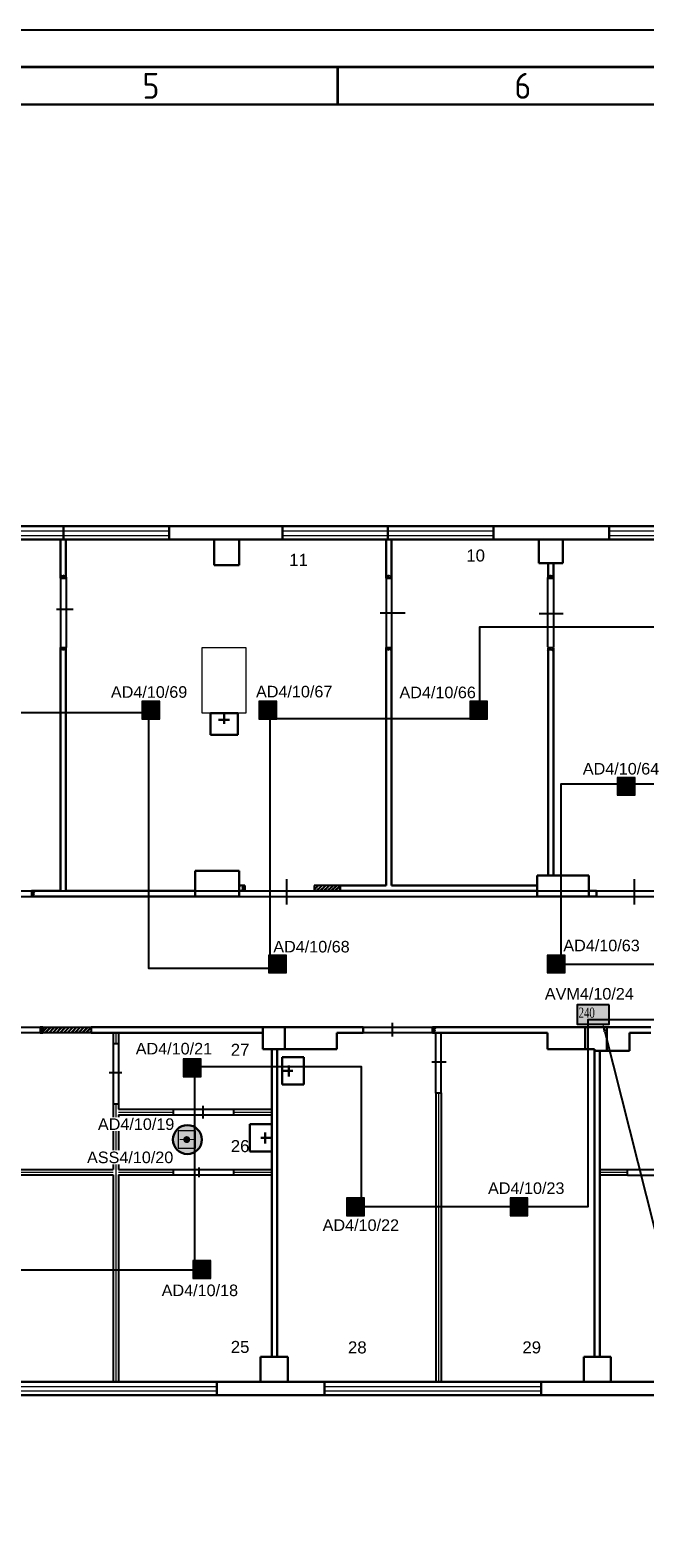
# Model space of a CAD drawing. Header units: millimetres. Extents: x -197461 to 862495, y -970068 to 63888.
# Tile 132 of 205: x -109424 to -98191, y -277281 to -249727. Entities that reach past the tile are written whole.
import ezdxf
from ezdxf import colors
from ezdxf.entities.mleader import LeaderData, LeaderLine
from ezdxf.math import Vec2, Vec3

# ---------------------------------------------------------------- set-up
doc = ezdxf.new("R2010")
doc.units = ezdxf.units.MM
doc.layers.get('0').update_dxf_attribs({"linetype": 'CONTINUOUS'})
for name, color, linetype, lineweight in [('1_eksplikacija', 8, 'CONTINUOUS', 15), ('1_ESOSAS_SIENAS', 7, 'CONTINUOUS', 30), ('1_izmeri', 7, 'CONTINUOUS', 15), ('1_PROJ_SIENAS', 6, 'CONTINUOUS', 25), ('1_sanehnika', 8, 'CONTINUOUS', 15), ('S-STRS', 7, 'CONTINUOUS', 9)]:
    doc.layers.add(name, color=color, linetype=linetype, lineweight=lineweight)
doc.layers.add('Rasējuma lapa', color=7, linetype='CONTINUOUS')
doc.layers.add('UAS', color=240, linetype='CONTINUOUS')
doc.styles.add('ARIAL', font='arialbd.ttf')
doc.styles.add('ISO', font='iso')
doc.styles.add('Karlis_times', font='times.ttf', dxfattribs={"height": 2.2})
doc.styles.add('PBL', font='arial.ttf')
doc.linetypes.add('BATTING', pattern='A,0.00254,-2.54,[134,ltypeshp.shx,S=2.54,R=0,X=-2.54,Y=0],-5.08,[134,ltypeshp.shx,S=2.54,R=180,X=2.54,Y=0],-2.54', length=10.16254)

# ---------------------------------------------------------------- blocks, each defined once
blk = doc.blocks.new('A2_L')
at = {"layer": 'Rasējuma lapa'}
blk.add_line((0, 420), (-594, 420), dxfattribs=at)
at = {"layer": 'Rasējuma lapa', "lineweight": 35}
for p, q in [((-5, 415), (-579, 415)), ((-342, 410), (-342, 415))]:
    blk.add_line(p, q, dxfattribs=at)
at = {"layer": 'Rasējuma lapa', "lineweight": 30}
blk.add_line((-10, 410), (-574, 410), dxfattribs=at)
at = {"layer": 'Rasējuma lapa', "style": 'ISO'}
for s, p in [('6', (-318.21, 410.75)), ('5', (-368.3, 410.75))]:
    blk.add_text(s, height=3.5, dxfattribs=at).set_placement(p)
blk = doc.blocks.new('*U1293')
at = {"layer": 'Rasējuma lapa'}
blk.add_blockref('A2_L', (0, 0), dxfattribs=at)
blk = doc.blocks.new('izlietne')
at = {"layer": '1_ESOSAS_SIENAS', "color": 0}
for p, q in [((-250.4, -398.68), (-250.4, 0)), ((250.5, 0), (-250.4, 0)), ((-250.4, 0), (-250.4, -398.68)), ((0, -197.63), (0, 0)), ((250.5, -398.68), (250.5, 0)), ((250.5, -398.68), (250.5, 0)), ((102.4, -120.05), (-98.7, -120.05)), ((-250.4, -398.68), (250.5, -398.68))]:
    blk.add_line(p, q, dxfattribs=at)
blk = doc.blocks.new('AD-proj')
at = {"lineweight": 5}
blk.add_lwpolyline([(-250, -250), (250, -250), (250, 250), (-250, 250)], close=True, dxfattribs=at)
at = {"const_width": 30}
blk.add_lwpolyline([(-200, 0), (200, 0)], dxfattribs=at)
at = {"const_width": 100}
blk.add_lwpolyline([(-50, 0, 1), (50, 0, 1)], format="xyb", close=True, dxfattribs=at)

msp = doc.modelspace()

# ---------------------------------------------------------------- hatches: boundary and pattern name
at = {"layer": '1_ESOSAS_SIENAS', "linetype": 'ByBlock', "lineweight": 0}
h = msp.add_hatch(dxfattribs=at)
h.set_pattern_fill('ANSI32', color=8, scale=5, style=0)
h.set_pattern_definition([(45, (-148016.68, -241380.7), (-33.67596, 33.67596), []), (45, (-147994.23, -241380.7), (-33.67596, 33.67596), [])])
h.paths.add_polyline_path([(-104232.06211, -265356.97076), (-104232.06211, -265459.37076), (-103760.54211, -265459.37076), (-103760.54211, -265356.97076)])
at = {"layer": '1_ESOSAS_SIENAS', "linetype": 'ByBlock', "lineweight": 0, "true_color": 0x000000}
h = msp.add_hatch(dxfattribs=at)
h.set_pattern_fill('ANSI32', color=18, scale=5, style=0)
h.set_pattern_definition([(45, (-152567.48, -243970), (-33.67596, 33.67596), []), (45, (-152545.03, -243970), (-33.67596, 33.67596), [])])
h.paths.add_polyline_path([(-108311.34211, -267946.27076), (-109210.94211, -267946.27076), (-109210.94211, -268048.67076), (-108311.34211, -268048.67076)])
at = {"layer": 'S-STRS', "true_color": 0xffffff}
h = msp.add_hatch(dxfattribs=at)
h.set_pattern_fill('ANGLE', scale=0.5625)
h.set_pattern_definition([(0, (4412882.0345, 5739948.0116), (0, 3.9290625), [2.8575, -1.0715625]), (90, (4412882.0345, 5739948.0116), (-3.9290625, 2e-16), [2.8575, -1.0715625])])
h.paths.add_polyline_path([(-99427.82651, -267538.09278), (-99427.76441, -267893.9131), (-98844.46562, -267893.9131), (-98844.52773, -267538.03068)])
at = {"layer": 'UAS', "lineweight": 50, "true_color": 0xffffff}
h = msp.add_hatch(color=7, dxfattribs=at)
h.dxf.hatch_style = 1
h.paths.add_polyline_path([(-107252.13007, -262156.3844), (-107186.65913, -262156.3844, 1)], flags=16)
h.paths.add_polyline_path([(-107055.71725, -262320.06175), (-107055.71725, -261992.70705), (-107383.07195, -261992.70705), (-107383.07195, -262320.06175)])
h = msp.add_hatch(color=7, dxfattribs=at)
h.dxf.hatch_style = 1
h.paths.add_polyline_path([(-105114.54118, -262156.3844), (-105049.07024, -262156.3844, 1)], flags=16)
h.paths.add_polyline_path([(-104918.12836, -262320.06175), (-104918.12836, -261992.70705), (-105245.48306, -261992.70705), (-105245.48306, -262320.06175)])
h = msp.add_hatch(color=7, dxfattribs=at)
h.dxf.hatch_style = 1
h.paths.add_polyline_path([(-101260.65013, -262156.3844), (-101195.17919, -262156.3844, 1)], flags=16)
h.paths.add_polyline_path([(-101064.23731, -262320.06175), (-101064.23731, -261992.70705), (-101391.59201, -261992.70705), (-101391.59201, -262320.06175)])
h = msp.add_hatch(color=7, dxfattribs=at)
h.dxf.hatch_style = 1
h.paths.add_polyline_path([(-98565.56343, -263547.36851), (-98500.09249, -263547.36851, 1)], flags=16)
h.paths.add_polyline_path([(-98369.15061, -263711.04586), (-98369.15061, -263383.69116), (-98696.5053, -263383.69116), (-98696.5053, -263711.04586)])
h = msp.add_hatch(color=7, dxfattribs=at)
h.dxf.hatch_style = 1
h.paths.add_polyline_path([(-104937.95944, -266793.28721), (-104872.4885, -266793.28721, 1)], flags=16)
h.paths.add_polyline_path([(-104741.54662, -266956.96456), (-104741.54662, -266629.60986), (-105068.90132, -266629.60986), (-105068.90132, -266956.96456)])
h = msp.add_hatch(color=7, dxfattribs=at)
h.dxf.hatch_style = 1
h.paths.add_polyline_path([(-99844.73541, -266793.28721), (-99779.26447, -266793.28721, 1)], flags=16)
h.paths.add_polyline_path([(-99648.32259, -266956.96456), (-99648.32259, -266629.60986), (-99975.67729, -266629.60986), (-99975.67729, -266956.96456)])
h = msp.add_hatch(color=7, dxfattribs=at)
h.dxf.hatch_style = 1
h.paths.add_polyline_path([(-106494.75841, -268689.59399), (-106429.28747, -268689.59399, 1)], flags=16)
h.paths.add_polyline_path([(-106298.34559, -268853.27134), (-106298.34559, -268525.91664), (-106625.70029, -268525.91664), (-106625.70029, -268853.27134)])
at = {"layer": 'UAS', "lineweight": 50, "true_color": 0xc7c8ca}
h = msp.add_hatch(color=9, dxfattribs=at)
h.dxf.hatch_style = 1
h.paths.add_polyline_path([(-106531.77574, -270002.53622, -1), (-106594.86267, -270002.53622, -1)], flags=0)
h.paths.add_polyline_path([(-106721.03654, -269844.81889), (-106721.03654, -270160.25355), (-106405.60187, -270160.25355), (-106405.60187, -269844.81889)], flags=16)
h.paths.add_polyline_path([(-106286.73803, -270003.25339, 1), (-106814.78534, -270003.25339, 1)])
h.paths.add_polyline_path([(-106405.60187, -270160.25355), (-106721.03654, -270160.25355), (-106721.03654, -269844.81889), (-106405.60187, -269844.81889)], flags=16)
at = {"layer": 'UAS', "lineweight": 50, "true_color": 0xffffff}
h = msp.add_hatch(color=7, dxfattribs=at)
h.dxf.hatch_style = 1
h.paths.add_polyline_path([(-103510.44958, -271232.40187), (-103444.97864, -271232.40187, 1)], flags=16)
h.paths.add_polyline_path([(-103314.03677, -271396.07921), (-103314.03677, -271068.72452), (-103641.39146, -271068.72452), (-103641.39146, -271396.07921)])
h = msp.add_hatch(color=7, dxfattribs=at)
h.dxf.hatch_style = 1
h.paths.add_polyline_path([(-100523.93111, -271232.40187), (-100458.46017, -271232.40187, 1)], flags=16)
h.paths.add_polyline_path([(-100327.5183, -271396.07921), (-100327.5183, -271068.72452), (-100654.87299, -271068.72452), (-100654.87299, -271396.07921)])
h = msp.add_hatch(color=7, dxfattribs=at)
h.dxf.hatch_style = 1
h.paths.add_polyline_path([(-106322.03788, -272378.23556), (-106256.56694, -272378.23556, 1)], flags=16)
h.paths.add_polyline_path([(-106125.62506, -272541.91291), (-106125.62506, -272214.55821), (-106452.97976, -272214.55821), (-106452.97976, -272541.91291)])

# ---------------------------------------------------------------- linework, layer by layer
at = {"color": 18, "true_color": 0x000000}
for p, q in [((-108870.33498, -259723.12809), (-108870.33498, -261011.69731)), ((-108769.28287, -259723.12809), (-108769.28287, -261011.69731)), ((-102920.00442, -259736.32129), (-102920.00442, -261017.17254)), ((-102822.02944, -259736.32129), (-102822.02944, -261017.17254)), ((-99965.8501, -260999.59915), (-99965.8501, -259732.75713)), ((-99852.80204, -260999.59915), (-99852.80204, -259732.75713)), ((-108940.30337, -260306.45601), (-108636.3898, -260306.45601)), ((-103029.50658, -260375.53868), (-102569.93407, -260375.53868)), ((-100123.30002, -260390.38498), (-99683.23596, -260390.38498)), ((-104739.17066, -265245.89323), (-104739.17066, -265706.70233)), ((-98385.32885, -265245.89323), (-98385.32885, -265706.70233)), ((-124852.5058, -267946.04008), (-109227.49713, -267946.04008)), ((-124852.5058, -268047.22129), (-109227.49713, -268047.22129)), ((-103340.60811, -267948.15121), (-101976.93961, -267948.15121)), ((-103340.60811, -268047.59508), (-101976.93961, -268047.59508)), ((-102010.07873, -269153.57062), (-102010.07873, -268047.65826)), ((-101910.78155, -269153.57062), (-101910.78155, -268047.65826)), ((-107909.68491, -268248.58343), (-107909.68491, -269349.04688)), ((-107809.63046, -268248.58343), (-107809.63046, -269349.04688)), ((-102083.11223, -268579.877), (-101819.34544, -268579.877)), ((-107981.62458, -268776.3904), (-107748.20829, -268776.3904)), ((-106809.93945, -269448.79611), (-105697.63309, -269448.79611)), ((-106262.50077, -269615.33262), (-106262.50077, -269383.98307)), ((-106809.93945, -269548.88227), (-105697.63309, -269548.88227)), ((-106810.75681, -270548.18557), (-105710.79499, -270548.18557)), ((-106333.8755, -270691.32074), (-106333.8755, -270514.01276)), ((-98510.92579, -270547.5854), (-73356.5367, -270547.5854)), ((-106810.75681, -270649.19831), (-105710.79499, -270649.19831)), ((-98510.92579, -270649.70898), (-73374.17004, -270649.70898))]:
    msp.add_line(p, q, dxfattribs=at)
for points in [[(-128392.93541, -265455.07863), (-70836.19604, -265455.07863)], [(-128392.93541, -265557.89714), (-70836.19604, -265557.89714)], [(-102800.91031, -268117.26213), (-102800.91031, -267869.45003)]]:
    msp.add_lwpolyline(points, dxfattribs=at)
at = {"layer": '1_ESOSAS_SIENAS', "color": 0}
for p, q in [((-129844.89211, -258791.67076), (-63173.46211, -258791.67076)), ((-108815.86211, -258791.67076), (-108815.86211, -259038.67076)), ((-108815.86211, -258791.67076), (-108815.86211, -259038.67076)), ((-106886.06211, -258791.67076), (-106886.06211, -259038.67076)), ((-104815.26211, -258791.67076), (-104815.26211, -259038.67076)), ((-102885.66211, -258791.67076), (-102885.66211, -259038.67076)), ((-102885.66211, -258791.67076), (-102885.66211, -259038.67076)), ((-100955.96211, -258791.67076), (-100955.96211, -259038.67076)), ((-98842.76211, -258791.67076), (-98842.76211, -259038.67076)), ((-129594.50211, -259038.67076), (-94856.46211, -259038.67076)), ((-108868.86211, -259038.67076), (-108868.86211, -259739.37076)), ((-108769.96211, -259038.67076), (-108769.96211, -259739.37076)), ((-106060.66211, -259038.67076), (-106060.66211, -259504.27076)), ((-105602.06211, -259038.67076), (-105602.06211, -259504.27076)), ((-102920.96211, -259038.67076), (-102920.96211, -259739.37076)), ((-102822.06211, -259038.67076), (-102822.06211, -259739.37076)), ((-100130.36211, -259038.67076), (-100130.36211, -259468.97076)), ((-99692.96211, -259038.67076), (-99692.96211, -259468.97076)), ((-108868.86211, -259345.57076), (-108868.86211, -259596.07076)), ((-106060.66211, -259504.27076), (-105602.06211, -259504.27076)), ((-100130.36211, -259468.97076), (-99692.96211, -259468.97076)), ((-99961.16211, -259468.97076), (-99961.16211, -259739.37076)), ((-99862.36211, -259468.97076), (-99862.36211, -259739.37076)), ((-108868.86211, -261009.37076), (-108868.86211, -265459.17076)), ((-108769.96211, -261009.37076), (-108769.96211, -265459.17076)), ((-102921.01211, -261008.97076), (-102920.96211, -265356.97076)), ((-102822.11211, -261008.97076), (-102822.06211, -265356.97076)), ((-99961.16211, -261009.37076), (-99961.16211, -265180.57076)), ((-99862.36211, -261009.37076), (-99862.36211, -265176.97076)), ((-106409.86211, -265088.77076), (-106409.86211, -265557.97076)), ((-106409.86211, -265088.77076), (-105602.06211, -265088.77076)), ((-105602.06211, -265088.77076), (-105602.06211, -265557.97076)), ((-100162.26211, -265176.97076), (-99213.16211, -265176.97076)), ((-100162.26211, -265176.97076), (-100162.26211, -265557.97076)), ((-99213.16211, -265176.97076), (-99213.16211, -265557.97076)), ((-109401.86211, -265459.17076), (-108868.86211, -265459.17076)), ((-109401.86211, -265557.97076), (-105602.06211, -265557.97076)), ((-108769.96211, -265459.17076), (-106409.86211, -265459.17076)), ((-105602.06211, -265356.97076), (-105502.06211, -265356.97076)), ((-105602.06211, -265459.17076), (-105502.06211, -265459.17076)), ((-103760.56211, -265356.97076), (-102920.96211, -265356.97076)), ((-103760.56211, -265356.97076), (-103760.56211, -265459.17076)), ((-103760.56211, -265459.17076), (-102920.96211, -265459.17076)), ((-103019.76211, -265459.17076), (-100162.26211, -265459.17076)), ((-102822.06211, -265356.97076), (-100162.26211, -265356.97076)), ((-100162.26211, -265557.97076), (-99075.66211, -265557.97076)), ((-99213.16211, -265459.17076), (-99075.66211, -265459.17076)), ((-99075.66211, -265459.07076), (-99075.66211, -265557.97076)), ((-108311.36211, -267946.27076), (-103340.66211, -267946.27076)), ((-108311.36211, -268048.67076), (-105175.06211, -268048.67076)), ((-105175.06211, -267946.27076), (-105175.06211, -268348.57076)), ((-104772.96211, -267946.27076), (-104772.96211, -268348.57076)), ((-103820.46211, -268048.67076), (-103340.66211, -268048.67076)), ((-103820.46211, -268048.67076), (-103820.46211, -268348.57076)), ((-103340.66211, -267946.27076), (-103340.66211, -268048.67076)), ((-102071.06211, -267946.27076), (-98080.86211, -267946.27076)), ((-102071.06211, -268048.67076), (-99971.66211, -268048.67076)), ((-99971.66211, -268048.67076), (-99971.66211, -268348.57076)), ((-99283.66211, -267946.27076), (-99283.66211, -268348.57076)), ((-98885.16211, -267946.27076), (-98885.16211, -268380.27076)), ((-98472.36211, -268048.67076), (-98080.86211, -268048.67076)), ((-98472.36211, -268048.67076), (-98472.36211, -268380.27076)), ((-105175.06211, -268348.57076), (-103820.46211, -268348.57076)), ((-105009.36211, -268348.57076), (-105009.36211, -273975.36076)), ((-104910.56211, -268348.57076), (-104910.56211, -273975.36076)), ((-99971.66211, -268348.57076), (-99110.96211, -268348.57076)), ((-99110.96211, -268348.57076), (-99110.96211, -273975.36076)), ((-98885.16211, -268380.27076), (-99110.96211, -268380.27076)), ((-99012.06211, -268380.27076), (-99012.06211, -273975.36076)), ((-98885.16211, -268380.27076), (-98472.36211, -268380.27076)), ((-105217.56211, -273975.36076), (-105217.56211, -274426.77076)), ((-105217.56211, -273975.36076), (-104716.46211, -273975.36076)), ((-104716.46211, -273975.36076), (-104716.46211, -274426.77076)), ((-99308.56211, -273975.36076), (-99308.56211, -274426.77076)), ((-99308.56211, -273975.36076), (-98811.06211, -273975.36076)), ((-98811.06211, -273975.36076), (-98811.06211, -274426.77076)), ((-128391.47211, -274426.77076), (-63423.96211, -274426.77076)), ((-106014.76211, -274426.77076), (-106014.76211, -274673.72076)), ((-104046.16211, -274426.77076), (-104046.16211, -274673.72076)), ((-100088.06211, -274426.77076), (-100088.06211, -274673.72076)), ((-129844.89211, -274673.72076), (-63173.46211, -274673.72076))]:
    msp.add_line(p, q, dxfattribs=at)
at = {"layer": '1_ESOSAS_SIENAS', "color": 0, "lineweight": 5}
for p, q in [((-110745.56211, -258879.87076), (-108815.86211, -258879.87076)), ((-110745.56211, -258961.07076), (-108815.86211, -258961.07076)), ((-108815.86211, -258879.87076), (-106886.06211, -258879.87076)), ((-108815.86211, -258961.07076), (-106886.06211, -258961.07076)), ((-104815.26211, -258879.87076), (-102885.66211, -258879.87076)), ((-104815.26211, -258961.07076), (-102885.66211, -258961.07076)), ((-102885.66211, -258879.87076), (-100955.96211, -258879.87076)), ((-102885.66211, -258961.07076), (-100955.96211, -258961.07076)), ((-98842.76211, -258879.87076), (-96913.16211, -258879.87076)), ((-98842.76211, -258961.07076), (-96913.16211, -258961.07076)), ((-109972.86211, -274514.97076), (-106014.76211, -274514.97076)), ((-109972.86211, -274596.14076), (-106014.76211, -274596.14076)), ((-104046.16211, -274514.97076), (-100088.06211, -274514.97076)), ((-104046.16211, -274596.14076), (-100088.06211, -274596.14076))]:
    msp.add_line(p, q, dxfattribs=at)
at = {"layer": '1_ESOSAS_SIENAS', "color": 18, "true_color": 0x000000}
for p, q in [((-109239.56211, -267946.27076), (-109190.96211, -267946.27076)), ((-109239.56211, -268048.67076), (-109190.96211, -268048.67076)), ((-102071.06211, -267946.27076), (-102071.06211, -268048.67076))]:
    msp.add_line(p, q, dxfattribs=at)
at = {"layer": '1_izmeri', "linetype": 'ByBlock'}
msp.add_lwpolyline([(-105481.36211, -262209.37076), (-106281.36211, -262209.37076), (-106281.36211, -261009.37076), (-105481.36211, -261009.37076)], close=True, dxfattribs=at)
at = {"layer": '1_PROJ_SIENAS', "linetype": 'ByBlock'}
for p, q in [((-105881.36211, -259504.27076), (-105781.36211, -259504.27076)), ((-102920.96211, -259739.37076), (-102888.78126, -259683.63188)), ((-102920.96211, -259739.37076), (-102822.16211, -259739.37076)), ((-102887.46319, -259739.37076), (-102855.28233, -259683.63188)), ((-102848.28657, -259739.37076), (-102816.10571, -259683.63188)), ((-99961.16211, -259739.37076), (-99928.98126, -259683.63188)), ((-99961.16211, -259739.37076), (-99862.36211, -259739.37076)), ((-99927.66319, -259739.37076), (-99895.48233, -259683.63188)), ((-99888.48657, -259739.37076), (-99856.30571, -259683.63188)), ((-102921.01211, -261008.97076), (-102822.11211, -261008.97076)), ((-102920.96211, -261008.97076), (-102822.16211, -261008.97076)), ((-102920.96211, -261064.70963), (-102888.78126, -261008.97076)), ((-102887.46319, -261064.70963), (-102855.28233, -261008.97076)), ((-102848.28657, -261064.70963), (-102816.10571, -261008.97076)), ((-99967.26851, -261008.97076), (-99868.36851, -261008.97076)), ((-99967.21851, -261064.70963), (-99935.03766, -261008.97076)), ((-99961.16211, -261008.97076), (-99862.36211, -261008.97076)), ((-99933.71959, -261064.70963), (-99901.53873, -261008.97076)), ((-99894.54297, -261064.70963), (-99862.36211, -261008.97076)), ((-105881.36211, -265088.77076), (-105781.36211, -265088.77076)), ((-109401.86211, -265459.17076), (-109401.86211, -265557.97076)), ((-109401.86211, -265459.17076), (-109401.86211, -265557.97076)), ((-109401.86211, -265459.17076), (-109401.86211, -265557.97076)), ((-109401.86211, -265459.17076), (-109346.12324, -265491.35161)), ((-109401.86211, -265492.66968), (-109346.12324, -265524.85054)), ((-109401.86211, -265531.8463), (-109346.12324, -265564.02716)), ((-105502.06211, -265386.69521), (-105557.80099, -265354.51436)), ((-105502.06211, -265425.87183), (-105557.80099, -265393.69098)), ((-105502.06211, -265459.37076), (-105557.80099, -265427.1899)), ((-105502.06211, -265356.97076), (-105502.06211, -265459.17076)), ((-104232.06211, -265356.97076), (-104232.06211, -265459.17076)), ((-103760.56211, -265356.97076), (-104232.06211, -265356.97076)), ((-103760.56211, -265459.17076), (-104232.06211, -265459.17076)), ((-107909.36211, -268248.67076), (-107809.36211, -268248.67076)), ((-102010.96211, -269148.67076), (-101910.96211, -269148.67076)), ((-106809.36211, -269448.67076), (-106809.36211, -269548.67076)), ((-98512.06211, -270548.67076), (-98512.06211, -270648.67076)), ((-107809.36211, -274426.77076), (-107909.36211, -274426.77076)), ((-101910.96211, -274426.77076), (-102010.96211, -274426.77076))]:
    msp.add_line(p, q, dxfattribs=at)
at = {"layer": '1_PROJ_SIENAS', "color": 18, "linetype": 'ByBlock', "true_color": 0x000000}
for p, q in [((-108868.86211, -259739.37076), (-108836.68126, -259683.63188)), ((-108868.86211, -259739.37076), (-108770.06211, -259739.37076)), ((-108835.36319, -259739.37076), (-108803.18233, -259683.63188)), ((-108796.18657, -259739.37076), (-108764.00571, -259683.63188)), ((-108868.86211, -261009.37076), (-108769.96211, -261009.37076)), ((-108868.86211, -261009.37076), (-108770.06211, -261009.37076)), ((-108868.86211, -261065.10963), (-108836.68126, -261009.37076)), ((-108835.36319, -261065.10963), (-108803.18233, -261009.37076)), ((-108796.18657, -261065.10963), (-108764.00571, -261009.37076)), ((-109239.56211, -267946.27076), (-109239.56211, -268048.67076)), ((-109183.82324, -267978.45161), (-109239.56211, -267946.27076)), ((-109183.82324, -268017.62823), (-109239.56211, -267985.44738)), ((-109183.82324, -268051.12716), (-109239.56211, -268018.9463)), ((-109190.96211, -267946.27076), (-109190.96211, -268048.67076)), ((-109190.96211, -267946.27076), (-108311.36211, -267946.27076)), ((-108311.36211, -268048.67076), (-109190.96211, -268048.67076)), ((-108311.36211, -267946.27076), (-108311.36211, -268048.67076)), ((-107909.36211, -268048.67076), (-107909.36211, -268248.67076)), ((-107809.36211, -268048.67076), (-107809.36211, -268248.67076)), ((-102071.06211, -267946.27076), (-102071.06211, -268048.67076)), ((-102071.06211, -268048.67076), (-102071.06211, -267946.27076)), ((-102071.06211, -267950.58982), (-102015.32324, -267982.77067)), ((-102071.06211, -267984.08874), (-102015.32324, -268016.2696)), ((-102071.06211, -268023.26536), (-102015.32324, -268055.44622)), ((-102010.96211, -269148.67076), (-102010.96211, -274426.77076)), ((-101910.96211, -269148.67076), (-101910.96211, -274426.77076)), ((-107909.36211, -269348.67076), (-107909.36211, -270548.67076)), ((-107909.36211, -269348.67076), (-107809.36211, -269348.67076)), ((-107809.36211, -269348.67076), (-107809.36211, -269448.67076)), ((-107809.36211, -269448.67076), (-106809.36211, -269448.67076)), ((-105709.36211, -269448.67076), (-105709.36211, -269548.67076)), ((-105709.36211, -269448.67076), (-105009.36211, -269448.67076)), ((-107809.36211, -269548.67076), (-107809.36211, -270548.67076)), ((-107809.36211, -269548.67076), (-106809.36211, -269548.67076)), ((-105709.36211, -269548.67076), (-105009.36211, -269548.67076)), ((-111439.36211, -270548.67076), (-107909.36211, -270548.67076)), ((-107809.36211, -270548.67076), (-106809.36211, -270548.67076)), ((-106809.36211, -270548.67076), (-106809.36211, -270648.67076)), ((-105709.36211, -270548.67076), (-105709.36211, -270648.67076)), ((-105709.36211, -270548.67076), (-105009.36211, -270548.67076)), ((-99012.06211, -270548.67076), (-98512.06211, -270548.67076)), ((-111439.36211, -270648.67076), (-107909.36211, -270648.67076)), ((-107909.36211, -270648.67076), (-107909.36211, -274426.77076)), ((-107809.36211, -270648.67076), (-107809.36211, -274426.77076)), ((-107809.36211, -270648.67076), (-106809.36211, -270648.67076)), ((-105709.36211, -270648.67076), (-105009.36211, -270648.67076)), ((-99012.06211, -270648.67076), (-98512.06211, -270648.67076))]:
    msp.add_line(p, q, dxfattribs=at)
at = {"layer": '1_PROJ_SIENAS', "color": 18, "linetype": 'BATTING', "lineweight": 0, "ltscale": 3, "true_color": 0x000000}
for p, q in [((-107859.36211, -268048.67076), (-107859.36211, -268248.67076)), ((-101960.96211, -269148.67076), (-101960.96211, -274426.77076)), ((-107859.36211, -269348.67076), (-107859.36211, -274426.77076)), ((-107809.36211, -269498.67076), (-106809.36211, -269498.67076)), ((-105709.36211, -269498.67076), (-105009.36211, -269498.67076)), ((-111439.36211, -270598.67076), (-107909.36211, -270598.67076)), ((-107809.36211, -270598.67076), (-106809.36211, -270598.67076)), ((-105709.36211, -270598.67076), (-105009.36211, -270598.67076)), ((-99012.06211, -270598.67076), (-98512.06211, -270598.67076))]:
    msp.add_line(p, q, dxfattribs=at)
at = {"layer": 'UAS', "color": 1}
for points in [[(-77525.98076, -262190.03031), (-84481.80278, -262190.03031), (-84481.80278, -266817.00303), (-90856.99994, -266817.00303), (-90856.99994, -263215.6332), (-88819.90327, -263215.6332), (-88819.90327, -260284.1818), (-91981.3636, -260284.1818), (-91981.3636, -266801.17307), (-99722.23141, -266801.17307), (-99722.23141, -263499.65934), (-97746.40518, -263499.65934), (-97746.40518, -260702.44904), (-96296.47553, -260702.44904), (-96296.47553, -260637.68813), (-101215.32226, -260637.68813), (-101215.32226, -262314.68983), (-105047.01911, -262314.68983), (-105047.01911, -266873.85446), (-107254.26022, -266873.85446), (-107254.26022, -262201.16848), (-110219.80805, -262201.16848)], [(-110756.95614, -272382.12886), (-106414.27979, -272382.12886), (-106414.27979, -268667.86472), (-103374.42576, -268667.86472), (-103374.42576, -271223.83046), (-99224.25125, -271223.83046), (-99224.25125, -267809.68643), (-95786.67338, -267809.68643), (-95786.67338, -270480.29009), (-97705.99922, -270480.29009), (-97705.99922, -272579.56877), (-90003.71674, -272579.56877), (-90003.71674, -269370.68063), (-84262.34341, -269370.68063), (-84262.34341, -272423.30984), (-84139.9603, -272423.30984), (-84139.9603, -269369.29455), (-77996.1052, -269369.29455)]]:
    msp.add_lwpolyline(points, dxfattribs=at)
at = {"layer": 'UAS', "color": 1, "ltscale": 0.2}
msp.add_lwpolyline([(-98844.52773, -267538.03068), (-99427.82651, -267538.09278), (-99427.76441, -267893.9131), (-98844.46562, -267893.9131)], close=True, dxfattribs=at)
at = {"layer": 'UAS', "color": 1, "lineweight": 30}
msp.add_circle((-106550.76168, -270003.25339), 264.02365, dxfattribs=at)

# ---------------------------------------------------------------- block references
at = {"layer": '1_sanehnika', "linetype": 'ByBlock'}
for p, rotation in [((-105881.36211, -262209.37076), 0.0101832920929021), ((-105009.36211, -269971.3672), 270.0101832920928)]:
    msp.add_blockref('izlietne', p, dxfattribs=dict(at, rotation=rotation))
at = {"layer": '1_sanehnika', "linetype": 'ByBlock', "xscale": -1, "rotation": 89.98981670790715}
msp.add_blockref('izlietne', (-104819.70982, -268745.02291), dxfattribs=at)
at = {"layer": 'Rasējuma lapa', "xscale": 135.6730224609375, "yscale": 135.6730224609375, "zscale": 135.6730224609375}
msp.add_blockref('*U1293', (-57403.98768, -306710.00039), dxfattribs=at)
at = {"layer": 'UAS'}
for p, xscale, yscale, zscale in [((-107219.3946, -262156.3844), 0.6547093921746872, 0.6547093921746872, 0.6547093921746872), ((-105081.80571, -262156.3844), 0.6547093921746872, 0.6547093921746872, 0.6547093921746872), ((-101227.91466, -262156.3844), 0.6547093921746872, 0.6547093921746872, 0.6547093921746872), ((-98532.82796, -263547.36851), 0.6547093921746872, 0.6547093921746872, 0.6547093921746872), ((-104905.22397, -266793.28721), 0.6547093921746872, 0.6547093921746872, 0.6547093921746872), ((-99811.99994, -266793.28721), 0.6547093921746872, 0.6547093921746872, 0.6547093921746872), ((-106462.02294, -268689.59399), 0.6547093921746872, 0.6547093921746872, 0.6547093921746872), ((-106563.3192, -270002.53622), 0.6308693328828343, 0.6308693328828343, 0.6308693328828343), ((-103477.71411, -271232.40187), 0.6547093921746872, 0.6547093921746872, 0.6547093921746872), ((-100491.19564, -271232.40187), 0.6547093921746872, 0.6547093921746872, 0.6547093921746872), ((-106289.30241, -272378.23556), 0.6547093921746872, 0.6547093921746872, 0.6547093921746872)]:
    msp.add_blockref('AD-proj', p, dxfattribs=dict(at, xscale=xscale, yscale=yscale, zscale=zscale))

# ---------------------------------------------------------------- texts
at = {"layer": '1_eksplikacija', "linetype": 'ByBlock', "style": 'PBL'}
for s, p in [('10', (-101454.50382, -259437.86496)), ('11', (-104690.29794, -259517.5753)), ('27', (-105758.9225, -268471.56342)), ('26', (-105758.9225, -270230.79625)), ('25', (-105758.9225, -273901.02212)), ('28', (-103617.13188, -273909.76097)), ('29', (-100429.97427, -273909.76097))]:
    msp.add_text(s, height=220, dxfattribs=at).set_placement(p)
at = {"layer": 'UAS', "color": 1, "style": 'Karlis_times', "width": 0.7}
msp.add_text('240', height=186.805669, dxfattribs=at).set_placement((-99402.34885, -267776.78193))

# ---------------------------------------------------------------- leaders
at = {"layer": 'UAS', "color": 18, "true_color": 0x000000}
ml = msp.add_multileader_mtext('Standard', dxfattribs=at)
ml.set_content('\\A1;{\\fArial|b0|i0|c186|p34;\\C1;AVM4/10/24 \\C7;1. OUT (230vac, NC)\\fArial|b0|i0|c0|p34;\\P\\fArial Narrow|b0|i0|c0|p34;\\C256;\\c0;Adre\\fArial Narrow|b0|i0|c186|p34;šu modulis ventilācijas atslēgšanai EL skapī\\fArial Narrow|b0|i0|c0|p34;\\P\\fArial Narrow|b0|i0|c186|p34;JE-E FE180/E30 1x2x0,8+0,8 \\fArial Narrow|b0|i0|c0|p34; uz relejs 4xNO/NC (230vzc/230vac)\\fArial Narrow|b0|i0|c186|p34;\\PUzstadīšanas un pieslēgšanas vietas precizēt montāžas laikā)}', color=(41, 19, 236))
ml.set_leader_properties()
ml.build(insert=Vec2(0, 0))
ml.multileader.update_dxf_attribs({"text_right_attachment_type": 6, "dogleg_length": 0.36, "arrow_head_size": 166.99834})
ctx = ml.context
ctx.base_point, ctx.char_height, ctx.arrow_head_size, ctx.landing_gap_size, ctx.plane_origin = Vec3(-96917.61923, -275050.03748), 208.74792195, 166.99834, 83.49917, Vec3(-92052.29179, -300535.17711)
ctx.right_attachment = 6
notes = []
notes.append((ctx, [(0, (1, 1, 0), (-97153.59429, -275050.03748), (1, 0), 235.97506, [(0, [(-98964.19483, -267869.24285)], 0, [])])]))
ctx.mtext.insert, ctx.mtext.width, ctx.mtext.flow_direction = Vec3(-96834.12006, -274914.97786), 5185.9486629, 5
for ctx, leaders in notes:
    for number, flags, end, landing, length, lines in leaders:
        leader = LeaderData()
        leader.index, (leader.has_last_leader_line, leader.has_dogleg_vector, leader.attachment_direction) = number, flags
        leader.last_leader_point, leader.dogleg_vector, leader.dogleg_length = Vec3(end), Vec3(landing), length
        for number, points, colour, breaks in lines:
            line = LeaderLine()
            line.index, line.vertices, line.color, line.breaks = number, Vec3.list(points), colors.encode_raw_color(colour), breaks
            leader.lines.append(line)
        ctx.leaders.append(leader)

# ---------------------------------------------------------------- next in the draw order: texts
at = {"layer": 'UAS', "color": 251, "linetype": 'Continuous', "lineweight": 20, "true_color": 0x636466, "char_height": 211.4384766, "width": 1051.7117129, "attachment_point": 5, "style": 'ARIAL', "bg_fill": 3, "box_fill_scale": 1.1, "bg_fill_color": 256, "bg_fill_transparency": 0}
for s, insert in [('\\A1;{\\fArial|b0|i0|c186|p34;\\C1;AD4/10/69}', (-107251.21223, -261824.17968)), ('\\A1;{\\fArial|b0|i0|c186|p34;\\C1;AD4/10/67}', (-104599.61474, -261816.88074)), ('\\A1;{\\fArial|b0|i0|c186|p34;\\C1;AD4/10/66}', (-101977.48727, -261831.95164)), ('\\A1;{\\fArial|b0|i0|c186|p34;\\C1;AD4/10/64}', (-98626.88722, -263226.78632)), ('\\A1;{\\fArial|b0|i0|c186|p34;\\C1;AD4/10/68}', (-104283.20047, -266478.32953)), ('\\A1;{\\fArial|b0|i0|c186|p34;\\C1;AD4/10/63}', (-98982.785, -266456.80674)), ('\\A1;{\\fArial|b0|i0|c186|p34;\\C1;AVM4/10/24}', (-99206.06771, -267339.08198)), ('\\A1;{\\fArial|b0|i0|c186|p34;\\C1;AD4/10/21}', (-106797.40068, -268342.029)), ('\\A1;{\\fArial|b0|i0|c186|p34;\\C1;AD4/10/19}', (-107488.3439, -269721.77076)), ('\\A1;{\\fArial|b0|i0|c186|p34;\\C1;ASS4/10/20}', (-107597.04796, -270328.8699)), ('\\A1;{\\fArial|b0|i0|c186|p34;\\C1;AD4/10/23}', (-100358.88183, -270891.76837)), ('\\A1;{\\fArial|b0|i0|c186|p34;\\C1;AD4/10/22}', (-103381.28203, -271567.54465)), ('\\A1;{\\fArial|b0|i0|c186|p34;\\C1;AD4/10/18}', (-106322.9674, -272758.68553))]:
    msp.add_mtext(s, dxfattribs=dict(at, insert=insert))

doc.saveas('drawing.dxf')
